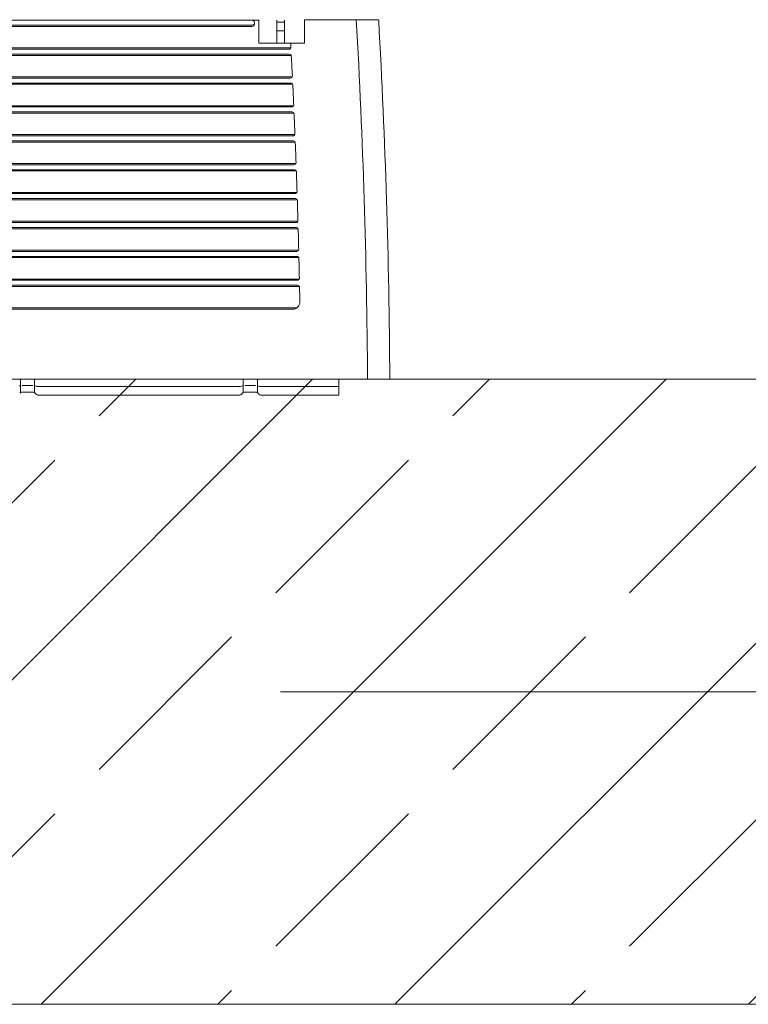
# Model space of a CAD drawing. Header units: millimetres. Extents: x -4612887 to -4536833, y -5457376 to -5415716.
# Tile 62 of 144: x -4585163 to -4584871, y -5442039 to -5441645. Entities that reach past the tile are written whole.
import ezdxf

# ---------------------------------------------------------------- set-up
doc = ezdxf.new("R2010")
doc.units = ezdxf.units.MM
doc.header["$MEASUREMENT"] = 0
doc.linetypes.add('Kropki i Kreski', pattern=[670.277762, 352.777767, -176.388884, 0, -141.111112])
for name, color, linetype, lineweight in [('is_KT-urzadzenia', 104, 'Continuous', 30), ('Osie', 8, 'Continuous', 18), ('Ściany wewnętrzne', 7, 'Continuous', 18)]:
    doc.layers.add(name, color=color, linetype=linetype, lineweight=lineweight)

msp = doc.modelspace()

# ---------------------------------------------------------------- hatches: boundary and pattern name
at = {"layer": 'Ściany wewnętrzne', "linetype": 'Continuous'}
h = msp.add_hatch(dxfattribs=at)
h.set_pattern_fill('BETON_ZBROJONY', color=8, style=0, pattern_type=2)
h.set_pattern_definition([(45, (-4559356.9, -5416807.61), (-70.71068, 70.71068), []), (45, (-4559392.25, -5416772.26), (-70.71068, 70.71068), [75, -25])])
h.paths.add_polyline_path([(-4584245.69, -5441789.1), (-4586875.69, -5441789.1), (-4586875.69, -5442039.1), (-4584245.69, -5442039.1), (-4584245.69, -5441939.1)])

# ---------------------------------------------------------------- linework, layer by layer
at = {"layer": 'is_KT-urzadzenia', "linetype": 'Continuous', "lineweight": 9}
for p, q in [((-4585960, -5441645.58), (-4585066.96, -5441645.58)), ((-4585068.74, -5441646.56), (-4585068.74, -5441647.07)), ((-4585066.96, -5441645.58), (-4585066.96, -5441654.71)), ((-4585059.83, -5441645.58), (-4585059.83, -5441654.71)), ((-4585056.72, -5441646.32), (-4585059.83, -5441646.32)), ((-4585056.72, -5441645.58), (-4585056.72, -5441654.71)), ((-4585048.7, -5441645.33), (-4585019.32, -5441645.33)), ((-4585048.7, -5441645.33), (-4585048.7, -5441654.71)), ((-4585957.32, -5441647.55), (-4585069.63, -5441647.55)), ((-4585194.79, -5441648.06), (-4585069.63, -5441648.06)), ((-4585056.72, -5441649.77), (-4585059.83, -5441649.77)), ((-4585048.7, -5441654.71), (-4585066.96, -5441654.71)), ((-4585972.08, -5441657.13), (-4585054.88, -5441657.13)), ((-4585194.79, -5441656.62), (-4585054.15, -5441656.62)), ((-4585972.27, -5441659.1), (-4585054.69, -5441659.1)), ((-4585194.79, -5441659.61), (-4585053.99, -5441659.61)), ((-4585972.67, -5441668.68), (-4585054.29, -5441668.68)), ((-4585194.79, -5441668.17), (-4585053.56, -5441668.17)), ((-4585972.84, -5441670.66), (-4585054.11, -5441670.66)), ((-4585194.79, -5441671.17), (-4585053.41, -5441671.17)), ((-4585973.37, -5441682.21), (-4585053.58, -5441682.21)), ((-4585973.21, -5441680.23), (-4585053.74, -5441680.23)), ((-4585194.79, -5441679.73), (-4585053.02, -5441679.73)), ((-4585194.79, -5441682.72), (-4585052.88, -5441682.72)), ((-4585973.85, -5441693.76), (-4585053.1, -5441693.76)), ((-4585973.71, -5441691.79), (-4585053.24, -5441691.79)), ((-4585194.79, -5441691.28), (-4585052.52, -5441691.28)), ((-4585194.79, -5441694.27), (-4585052.4, -5441694.27)), ((-4585974.29, -5441705.32), (-4585052.67, -5441705.32)), ((-4585974.16, -5441703.34), (-4585052.8, -5441703.34)), ((-4585194.79, -5441702.83), (-4585052.07, -5441702.83)), ((-4585194.79, -5441705.82), (-4585051.96, -5441705.82)), ((-4585974.67, -5441716.87), (-4585052.28, -5441716.87)), ((-4585974.56, -5441714.89), (-4585052.4, -5441714.89)), ((-4585194.79, -5441714.38), (-4585051.67, -5441714.38)), ((-4585194.79, -5441717.38), (-4585051.58, -5441717.38)), ((-4585975.01, -5441728.42), (-4585051.94, -5441728.42)), ((-4585974.91, -5441726.45), (-4585052.04, -5441726.45)), ((-4585194.79, -5441725.94), (-4585051.32, -5441725.94)), ((-4585194.79, -5441728.93), (-4585051.24, -5441728.93)), ((-4585975.3, -5441739.97), (-4585051.65, -5441739.97)), ((-4585975.22, -5441738), (-4585051.74, -5441738)), ((-4585194.79, -5441737.49), (-4585051.02, -5441737.49)), ((-4585194.79, -5441740.48), (-4585050.95, -5441740.48)), ((-4585194.79, -5441749.04), (-4585050.76, -5441749.04)), ((-4585975.55, -5441751.53), (-4585051.41, -5441751.53)), ((-4585975.48, -5441749.55), (-4585051.48, -5441749.55)), ((-4585194.79, -5441752.04), (-4585050.74, -5441752.04)), ((-4585194.79, -5441760.6), (-4585051.77, -5441760.6)), ((-4585973.69, -5441761.11), (-4585053.27, -5441761.11)), ((-4585014.64, -5441789.1), (-4585207.66, -5441789.1)), ((-4585162.85, -5441791.89), (-4585162.33, -5441791.6)), ((-4585162.33, -5441789.1), (-4585162.33, -5441794.33)), ((-4585161.63, -5441791.6), (-4585157.33, -5441791.6)), ((-4585156.63, -5441789.1), (-4585156.63, -5441794.33)), ((-4585156.63, -5441791.6), (-4585156.12, -5441791.89)), ((-4585155.32, -5441792.09), (-4585074.56, -5441792.09)), ((-4585073.77, -5441791.89), (-4585073.25, -5441791.6)), ((-4585073.25, -5441789.1), (-4585073.25, -5441794.33)), ((-4585072.55, -5441791.6), (-4585068.25, -5441791.6)), ((-4585067.55, -5441789.1), (-4585067.55, -5441794.33)), ((-4585067.55, -5441791.6), (-4585067.03, -5441791.89)), ((-4585066.24, -5441792.09), (-4585035.04, -5441792.09)), ((-4585035.04, -5441789.1), (-4585035.04, -5441795.52)), ((-4585161.92, -5441794.33), (-4585157.05, -5441794.33)), ((-4585156.28, -5441794.81), (-4585156.36, -5441794.69)), ((-4585154.91, -5441795.52), (-4585074.98, -5441795.52)), ((-4585073.61, -5441794.81), (-4585073.52, -5441794.69)), ((-4585072.83, -5441794.33), (-4585067.97, -5441794.33)), ((-4585067.19, -5441794.81), (-4585067.28, -5441794.69)), ((-4585065.83, -5441795.52), (-4585035.04, -5441795.52))]:
    msp.add_line(p, q, dxfattribs=at)
at = {"layer": 'is_KT-urzadzenia', "linetype": 'Continuous', "lineweight": 9, "extrusion": (0, 0, -1)}
for centre, major_axis, ratio, start_param, end_param in [((-4585069.63, -5441646.56), (0, 0.987), 0.902143, 0, 3.141593), ((-4587330.67, -5441805.42), (0, 2557.46), 0.902143, 1.508157, 1.564415), ((-4585019.32, -5441645.62), (0, 0.296), 0.902143, 0.000039, 1.508546), ((-4587330.67, -5441805.42), (0, 2567.34), 0.902143, 1.508507, 1.564439), ((-4585069.63, -5441647.07), (0, 0.987), 0.902143, 1.570796, 3.141593), ((-4587330.66, -5441805.54), (0, 2527.85), 0.90214, 1.511096, 1.511723), ((-4585054.88, -5441656.34), (0, 0.79), 0.902143, 1.511761, 3.141586), ((-4585054.69, -5441659.89), (0, 0.79), 0.902143, 0.000045, 1.513222), ((-4587330.67, -5441805.42), (0, 2527.84), 0.902143, 1.513176, 1.516346), ((-4585054.29, -5441667.89), (0, 0.79), 0.902143, 1.516337, 3.141583), ((-4585054.11, -5441671.45), (0, 0.79), 0.902143, -0.000014, 1.517742), ((-4587330.67, -5441805.42), (0, 2527.84), 0.902143, 1.517755, 1.520924), ((-4585053.74, -5441679.44), (0, 0.79), 0.902143, 1.520922, 3.14159), ((-4585053.58, -5441683), (0, 0.79), 0.902143, -0.000028, 1.522305), ((-4587330.67, -5441805.42), (0, 2527.84), 0.902143, 1.522335, 1.525504), ((-4585053.24, -5441691), (0, 0.79), 0.902143, 1.525516, 3.141608), ((-4585053.1, -5441694.55), (0, 0.79), 0.902143, -0.000045, 1.526864), ((-4587330.67, -5441805.4), (0, 2527.84), 0.902143, 1.526918, 1.530085), ((-4585052.8, -5441702.55), (0, 0.79), 0.902143, 1.530052, 3.141567), ((-4585052.67, -5441706.11), (0, 0.79), 0.902143, -0.000011, 1.531474), ((-4587330.67, -5441805.41), (0, 2527.84), 0.902143, 1.531489, 1.534657), ((-4585052.4, -5441714.1), (0, 0.79), 0.902143, 1.534603, 3.141543), ((-4585052.28, -5441717.66), (0, 0.79), 0.902143, 0.000013, 1.536073), ((-4587330.67, -5441805.41), (0, 2527.84), 0.902143, 1.536063, 1.539229), ((-4585052.04, -5441725.66), (0, 0.79), 0.902143, 1.539227, 3.141593), ((-4585051.94, -5441729.21), (0, 0.79), 0.902143, 0.00002, 1.540654), ((-4587330.67, -5441805.41), (0, 2527.84), 0.902143, 1.540637, 1.543804), ((-4585051.74, -5441737.21), (0, 0.79), 0.902143, 1.543798, 3.14159), ((-4585051.65, -5441740.76), (0, 0.79), 0.902143, 0.000023, 1.545231), ((-4587330.67, -5441805.44), (0, 2527.84), 0.902143, 1.545201, 1.548367), ((-4585051.48, -5441748.76), (0, 0.79), 0.902143, 1.548372, 3.141591), ((-4585051.41, -5441752.32), (0, 0.79), 0.902143, 0.000015, 1.549796), ((-4587330.67, -5441805.43), (0, 2527.84), 0.902143, 1.549776, 1.552065), ((-4585053.27, -5441758.14), (0, 2.96), 0.902143, 1.552076, 3.141598), ((-4585155.32, -5441790.12), (0, 1.97), 0.902143, 3.141593, 3.602882), ((-4585074.56, -5441790.12), (0, 1.98), 0.902143, 2.680328, 3.141618), ((-4585066.24, -5441790.12), (0, 1.97), 0.902143, 3.141593, 3.602882), ((-4585161.92, -5441795.32), (0, 0.988), 0.902143, -0.876023, 0.000035), ((-4585157.05, -5441795.32), (0, 0.987), 0.902143, 0.000015, 0.876073), ((-4585154.91, -5441793.54), (0, 1.97), 0.902143, 3.141603, 4.017661), ((-4585074.98, -5441793.54), (0, 1.97), 0.902143, 2.26555, 3.141608), ((-4585072.83, -5441795.32), (0, 0.988), 0.902143, -0.876023, 0.000035), ((-4585067.97, -5441795.32), (0, 0.987), 0.902143, 0.000015, 0.876073), ((-4585065.83, -5441793.54), (0, 1.97), 0.902143, 3.141603, 4.017661)]:
    msp.add_ellipse(centre, major_axis=major_axis, ratio=ratio, start_param=start_param, end_param=end_param, dxfattribs=at)
at = {"layer": 'Osie', "color": 8, "linetype": 'Kropki i Kreski'}
msp.add_line((-4551857.05, -5441914.1), (-4607179.45, -5441914.1), dxfattribs=at)
at = {"layer": 'Ściany wewnętrzne', "color": 8, "linetype": 'Continuous', "flags": 128}
for points in [[(-4584245.69, -5441789.1), (-4586875.69, -5441789.1)], [(-4586875.69, -5442039.1), (-4584245.69, -5442039.1)]]:
    msp.add_lwpolyline(points, dxfattribs=at)

doc.saveas('drawing.dxf')
